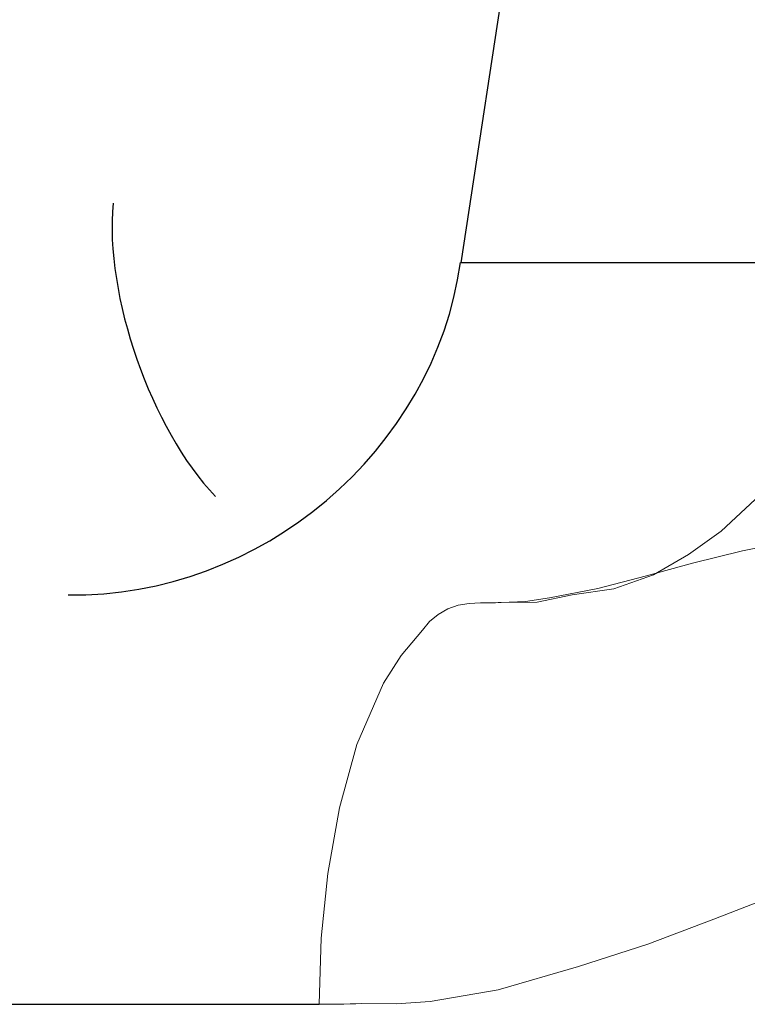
# Model space of a CAD drawing. Header units: inches. Extents: x 0 to 612, y 155 to 655.
# Tile 81 of 138: x 46.47 to 48.29, y 397.33 to 399.8. Entities that reach past the tile are written whole.
import ezdxf

# ---------------------------------------------------------------- set-up
doc = ezdxf.new("R2010")
doc.units = ezdxf.units.IN
doc.header["$MEASUREMENT"] = 0
doc.layers.add('Layer 1', color=7, linetype='Continuous')

# ---------------------------------------------------------------- blocks, each defined once
blk = doc.blocks.new('block 5547')
at = {"layer": 'Layer 1', "color": 7, "lineweight": 25}
blk.add_lwpolyline([(24.979, 397.3306), (47.2173, 397.3306)], dxfattribs=at)
blk = doc.blocks.new('block 5546')
at = {"layer": 'Layer 1'}
blk.add_blockref('block 5547', (0, 0), dxfattribs=at)
blk = doc.blocks.new('block 5545')
at = {"layer": 'Layer 1'}
blk.add_blockref('block 5546', (0, 0), dxfattribs=at)
blk = doc.blocks.new('block 5550')
at = {"layer": 'Layer 1', "lineweight": 0}
for points in [[(47.2173, 397.3306)], [(47.2319, 397.3306)]]:
    blk.add_lwpolyline(points, dxfattribs=at)
blk.add_open_spline([(47.2173, 397.3306), (47.2173, 397.3306), (47.2319, 397.3306), (47.2319, 397.3306), (47.2319, 397.3306), (47.2173, 397.3306), (47.2173, 397.3306)], degree=3, knots=[0, 0, 0, 0, 1, 1, 1, 2, 2, 2, 2], dxfattribs=at)
blk = doc.blocks.new('block 5551')
at = {"layer": 'Layer 1', "lineweight": 0}
for points in [[(47.2319, 397.3306)], [(47.2466, 397.3306)]]:
    blk.add_lwpolyline(points, dxfattribs=at)
blk.add_open_spline([(47.2319, 397.3306), (47.2319, 397.3306), (47.2466, 397.3306), (47.2466, 397.3306), (47.2466, 397.3306), (47.2319, 397.3306), (47.2319, 397.3306)], degree=3, knots=[0, 0, 0, 0, 1, 1, 1, 2, 2, 2, 2], dxfattribs=at)
blk = doc.blocks.new('block 5552')
at = {"layer": 'Layer 1', "lineweight": 0}
for points in [[(47.2466, 397.3306)], [(47.2627, 397.3306)]]:
    blk.add_lwpolyline(points, dxfattribs=at)
blk.add_open_spline([(47.2466, 397.3306), (47.2466, 397.3306), (47.2627, 397.3306), (47.2627, 397.3306), (47.2627, 397.3306), (47.2466, 397.3306), (47.2466, 397.3306)], degree=3, knots=[0, 0, 0, 0, 1, 1, 1, 2, 2, 2, 2], dxfattribs=at)
blk = doc.blocks.new('block 5553')
at = {"layer": 'Layer 1', "lineweight": 0}
for points in [[(47.2627, 397.3306)], [(47.2788, 397.3306)]]:
    blk.add_lwpolyline(points, dxfattribs=at)
blk.add_open_spline([(47.2627, 397.3306), (47.2627, 397.3306), (47.2788, 397.3306), (47.2788, 397.3306), (47.2788, 397.3306), (47.2627, 397.3306), (47.2627, 397.3306)], degree=3, knots=[0, 0, 0, 0, 1, 1, 1, 2, 2, 2, 2], dxfattribs=at)
blk = doc.blocks.new('block 5554')
at = {"layer": 'Layer 1', "lineweight": 0}
for points in [[(47.2788, 397.3306)], [(47.2949, 397.3315)]]:
    blk.add_lwpolyline(points, dxfattribs=at)
blk.add_open_spline([(47.2788, 397.3306), (47.2788, 397.3306), (47.2949, 397.3315), (47.2949, 397.3315), (47.2949, 397.3315), (47.2788, 397.3306), (47.2788, 397.3306)], degree=3, knots=[0, 0, 0, 0, 1, 1, 1, 2, 2, 2, 2], dxfattribs=at)
blk = doc.blocks.new('block 5555')
at = {"layer": 'Layer 1', "lineweight": 0}
for points in [[(47.2949, 397.3315)], [(47.3096, 397.3315)]]:
    blk.add_lwpolyline(points, dxfattribs=at)
blk.add_open_spline([(47.2949, 397.3315), (47.2949, 397.3315), (47.3096, 397.3315), (47.3096, 397.3315), (47.3096, 397.3315), (47.2949, 397.3315), (47.2949, 397.3315)], degree=3, knots=[0, 0, 0, 0, 1, 1, 1, 2, 2, 2, 2], dxfattribs=at)
blk = doc.blocks.new('block 5556')
at = {"layer": 'Layer 1', "lineweight": 0}
for points in [[(47.3096, 397.3315)], [(47.3237, 397.3325)]]:
    blk.add_lwpolyline(points, dxfattribs=at)
blk.add_open_spline([(47.3096, 397.3315), (47.3096, 397.3315), (47.3237, 397.3325), (47.3237, 397.3325), (47.3237, 397.3325), (47.3096, 397.3315), (47.3096, 397.3315)], degree=3, knots=[0, 0, 0, 0, 1, 1, 1, 2, 2, 2, 2], dxfattribs=at)
blk = doc.blocks.new('block 5549')
at = {"layer": 'Layer 1'}
for name in ['block 5550', 'block 5551', 'block 5552', 'block 5553', 'block 5554', 'block 5555', 'block 5556']:
    blk.add_blockref(name, (0, 0), dxfattribs=at)
blk = doc.blocks.new('block 5548')
at = {"layer": 'Layer 1'}
blk.add_blockref('block 5549', (0, 0), dxfattribs=at)
blk = doc.blocks.new('block 5559')
at = {"layer": 'Layer 1', "lineweight": 0}
for points in [[(47.3237, 397.3325)], [(47.4102, 397.3315)]]:
    blk.add_lwpolyline(points, dxfattribs=at)
blk.add_open_spline([(47.3237, 397.3325), (47.3237, 397.3325), (47.4102, 397.3315), (47.4102, 397.3315), (47.4102, 397.3315), (47.3237, 397.3325), (47.3237, 397.3325)], degree=3, knots=[0, 0, 0, 0, 1, 1, 1, 2, 2, 2, 2], dxfattribs=at)
blk = doc.blocks.new('block 5560')
at = {"layer": 'Layer 1', "lineweight": 0}
for points in [[(47.4102, 397.3315)], [(47.4956, 397.3379)]]:
    blk.add_lwpolyline(points, dxfattribs=at)
blk.add_open_spline([(47.4102, 397.3315), (47.4102, 397.3315), (47.4956, 397.3379), (47.4956, 397.3379), (47.4956, 397.3379), (47.4102, 397.3315), (47.4102, 397.3315)], degree=3, knots=[0, 0, 0, 0, 1, 1, 1, 2, 2, 2, 2], dxfattribs=at)
blk = doc.blocks.new('block 5561')
at = {"layer": 'Layer 1', "lineweight": 0}
for points in [[(47.6665, 397.3672)], [(47.4956, 397.3379)]]:
    blk.add_lwpolyline(points, dxfattribs=at)
blk.add_open_spline([(47.4956, 397.3379), (47.4956, 397.3379), (47.6665, 397.3672), (47.6665, 397.3672), (47.6665, 397.3672), (47.4956, 397.3379), (47.4956, 397.3379)], degree=3, knots=[0, 0, 0, 0, 1, 1, 1, 2, 2, 2, 2], dxfattribs=at)
blk = doc.blocks.new('block 5562')
at = {"layer": 'Layer 1', "lineweight": 0}
for points in [[(47.8677, 397.4253)], [(47.6665, 397.3672)]]:
    blk.add_lwpolyline(points, dxfattribs=at)
blk.add_open_spline([(47.6665, 397.3672), (47.6665, 397.3672), (47.8677, 397.4253), (47.8677, 397.4253), (47.8677, 397.4253), (47.6665, 397.3672), (47.6665, 397.3672)], degree=3, knots=[0, 0, 0, 0, 1, 1, 1, 2, 2, 2, 2], dxfattribs=at)
blk = doc.blocks.new('block 5563')
at = {"layer": 'Layer 1', "lineweight": 0}
for points in [[(48.0415, 397.4814)], [(47.8677, 397.4253)]]:
    blk.add_lwpolyline(points, dxfattribs=at)
blk.add_open_spline([(47.8677, 397.4253), (47.8677, 397.4253), (48.0415, 397.4814), (48.0415, 397.4814), (48.0415, 397.4814), (47.8677, 397.4253), (47.8677, 397.4253)], degree=3, knots=[0, 0, 0, 0, 1, 1, 1, 2, 2, 2, 2], dxfattribs=at)
blk = doc.blocks.new('block 5564')
at = {"layer": 'Layer 1', "lineweight": 0}
for points in [[(48.207, 397.5439)], [(48.0415, 397.4814)]]:
    blk.add_lwpolyline(points, dxfattribs=at)
blk.add_open_spline([(48.0415, 397.4814), (48.0415, 397.4814), (48.207, 397.5439), (48.207, 397.5439), (48.207, 397.5439), (48.0415, 397.4814), (48.0415, 397.4814)], degree=3, knots=[0, 0, 0, 0, 1, 1, 1, 2, 2, 2, 2], dxfattribs=at)
blk = doc.blocks.new('block 5565')
at = {"layer": 'Layer 1', "lineweight": 0}
for points in [[(48.4009, 397.6196)], [(48.207, 397.5439)]]:
    blk.add_lwpolyline(points, dxfattribs=at)
blk.add_open_spline([(48.207, 397.5439), (48.207, 397.5439), (48.4009, 397.6196), (48.4009, 397.6196), (48.4009, 397.6196), (48.207, 397.5439), (48.207, 397.5439)], degree=3, knots=[0, 0, 0, 0, 1, 1, 1, 2, 2, 2, 2], dxfattribs=at)
blk = doc.blocks.new('block 5566')
at = {"layer": 'Layer 1', "lineweight": 0}
for points in [[(48.561, 397.6768)], [(48.4009, 397.6196)]]:
    blk.add_lwpolyline(points, dxfattribs=at)
blk.add_open_spline([(48.4009, 397.6196), (48.4009, 397.6196), (48.561, 397.6768), (48.561, 397.6768), (48.561, 397.6768), (48.4009, 397.6196), (48.4009, 397.6196)], degree=3, knots=[0, 0, 0, 0, 1, 1, 1, 2, 2, 2, 2], dxfattribs=at)
blk = doc.blocks.new('block 5558')
at = {"layer": 'Layer 1'}
for name in ['block 5566', 'block 5565', 'block 5564', 'block 5563', 'block 5562', 'block 5561', 'block 5559', 'block 5560']:
    blk.add_blockref(name, (0, 0), dxfattribs=at)
blk = doc.blocks.new('block 5557')
at = {"layer": 'Layer 1'}
blk.add_blockref('block 5558', (0, 0), dxfattribs=at)
blk = doc.blocks.new('block 6148')
at = {"layer": 'Layer 1', "lineweight": 0}
for points in [[(48.5166, 398.5103)], [(48.3955, 398.4912)]]:
    blk.add_lwpolyline(points, dxfattribs=at)
blk.add_open_spline([(48.5166, 398.5103), (48.5166, 398.5103), (48.3955, 398.4912), (48.3955, 398.4912), (48.3955, 398.4912), (48.5166, 398.5103), (48.5166, 398.5103)], degree=3, knots=[0, 0, 0, 0, 1, 1, 1, 2, 2, 2, 2], dxfattribs=at)
blk = doc.blocks.new('block 6149')
at = {"layer": 'Layer 1', "lineweight": 0}
for points in [[(48.3955, 398.4912)], [(48.2788, 398.4673)]]:
    blk.add_lwpolyline(points, dxfattribs=at)
blk.add_open_spline([(48.3955, 398.4912), (48.3955, 398.4912), (48.2788, 398.4673), (48.2788, 398.4673), (48.2788, 398.4673), (48.3955, 398.4912), (48.3955, 398.4912)], degree=3, knots=[0, 0, 0, 0, 1, 1, 1, 2, 2, 2, 2], dxfattribs=at)
blk = doc.blocks.new('block 6150')
at = {"layer": 'Layer 1', "lineweight": 0}
for points in [[(48.2788, 398.4673)], [(48.1533, 398.437)]]:
    blk.add_lwpolyline(points, dxfattribs=at)
blk.add_open_spline([(48.2788, 398.4673), (48.2788, 398.4673), (48.1533, 398.437), (48.1533, 398.437), (48.1533, 398.437), (48.2788, 398.4673), (48.2788, 398.4673)], degree=3, knots=[0, 0, 0, 0, 1, 1, 1, 2, 2, 2, 2], dxfattribs=at)
blk = doc.blocks.new('block 6151')
at = {"layer": 'Layer 1', "lineweight": 0}
for points in [[(48.1533, 398.437)], [(48.0381, 398.4048)]]:
    blk.add_lwpolyline(points, dxfattribs=at)
blk.add_open_spline([(48.1533, 398.437), (48.1533, 398.437), (48.0381, 398.4048), (48.0381, 398.4048), (48.0381, 398.4048), (48.1533, 398.437), (48.1533, 398.437)], degree=3, knots=[0, 0, 0, 0, 1, 1, 1, 2, 2, 2, 2], dxfattribs=at)
blk = doc.blocks.new('block 6152')
at = {"layer": 'Layer 1', "lineweight": 0}
for points in [[(48.0381, 398.4048)], [(47.916, 398.3735)]]:
    blk.add_lwpolyline(points, dxfattribs=at)
blk.add_open_spline([(48.0381, 398.4048), (48.0381, 398.4048), (47.916, 398.3735), (47.916, 398.3735), (47.916, 398.3735), (48.0381, 398.4048), (48.0381, 398.4048)], degree=3, knots=[0, 0, 0, 0, 1, 1, 1, 2, 2, 2, 2], dxfattribs=at)
blk = doc.blocks.new('block 6153')
at = {"layer": 'Layer 1', "lineweight": 0}
for points in [[(47.916, 398.3735)], [(47.7949, 398.3496)]]:
    blk.add_lwpolyline(points, dxfattribs=at)
blk.add_open_spline([(47.916, 398.3735), (47.916, 398.3735), (47.7949, 398.3496), (47.7949, 398.3496), (47.7949, 398.3496), (47.916, 398.3735), (47.916, 398.3735)], degree=3, knots=[0, 0, 0, 0, 1, 1, 1, 2, 2, 2, 2], dxfattribs=at)
blk = doc.blocks.new('block 6154')
at = {"layer": 'Layer 1', "lineweight": 0}
for points in [[(47.7349, 398.3408)], [(47.7949, 398.3496)]]:
    blk.add_lwpolyline(points, dxfattribs=at)
blk.add_open_spline([(47.7949, 398.3496), (47.7949, 398.3496), (47.7349, 398.3408), (47.7349, 398.3408), (47.7349, 398.3408), (47.7949, 398.3496), (47.7949, 398.3496)], degree=3, knots=[0, 0, 0, 0, 1, 1, 1, 2, 2, 2, 2], dxfattribs=at)
blk = doc.blocks.new('block 6155')
at = {"layer": 'Layer 1', "lineweight": 0}
for points in [[(47.6738, 398.3379)], [(47.7349, 398.3408)]]:
    blk.add_lwpolyline(points, dxfattribs=at)
blk.add_open_spline([(47.7349, 398.3408), (47.7349, 398.3408), (47.6738, 398.3379), (47.6738, 398.3379), (47.6738, 398.3379), (47.7349, 398.3408), (47.7349, 398.3408)], degree=3, knots=[0, 0, 0, 0, 1, 1, 1, 2, 2, 2, 2], dxfattribs=at)
blk = doc.blocks.new('block 6147')
at = {"layer": 'Layer 1'}
for name in ['block 6148', 'block 6149', 'block 6150', 'block 6151', 'block 6152', 'block 6153', 'block 6155', 'block 6154']:
    blk.add_blockref(name, (0, 0), dxfattribs=at)
blk = doc.blocks.new('block 6146')
at = {"layer": 'Layer 1'}
blk.add_blockref('block 6147', (0, 0), dxfattribs=at)
blk = doc.blocks.new('block 6221')
at = {"layer": 'Layer 1', "color": 7, "lineweight": 25}
blk.add_open_spline([(46.7002, 399.3398), (46.6787, 399.1079), (46.7954, 398.7734), (46.957, 398.604)], degree=3, dxfattribs=at)
blk = doc.blocks.new('block 6220')
at = {"layer": 'Layer 1'}
blk.add_blockref('block 6221', (0, 0), dxfattribs=at)
blk = doc.blocks.new('block 6219')
at = {"layer": 'Layer 1'}
blk.add_blockref('block 6220', (0, 0), dxfattribs=at)
blk = doc.blocks.new('block 6320')
at = {"layer": 'Layer 1', "lineweight": 0}
for points in [[(47.6738, 398.3379)], [(47.7637, 398.3389)]]:
    blk.add_lwpolyline(points, dxfattribs=at)
blk.add_open_spline([(47.6738, 398.3379), (47.6738, 398.3379), (47.7637, 398.3389), (47.7637, 398.3389), (47.7637, 398.3389), (47.6738, 398.3379), (47.6738, 398.3379)], degree=3, knots=[0, 0, 0, 0, 1, 1, 1, 2, 2, 2, 2], dxfattribs=at)
blk = doc.blocks.new('block 6321')
at = {"layer": 'Layer 1', "lineweight": 0}
for points in [[(47.8521, 398.3574)], [(47.7637, 398.3389)]]:
    blk.add_lwpolyline(points, dxfattribs=at)
blk.add_open_spline([(47.7637, 398.3389), (47.7637, 398.3389), (47.8521, 398.3574), (47.8521, 398.3574), (47.8521, 398.3574), (47.7637, 398.3389), (47.7637, 398.3389)], degree=3, knots=[0, 0, 0, 0, 1, 1, 1, 2, 2, 2, 2], dxfattribs=at)
blk = doc.blocks.new('block 6322')
at = {"layer": 'Layer 1', "lineweight": 0}
for points in [[(47.8521, 398.3574)], [(47.9565, 398.3726)]]:
    blk.add_lwpolyline(points, dxfattribs=at)
blk.add_open_spline([(47.8521, 398.3574), (47.8521, 398.3574), (47.9565, 398.3726), (47.9565, 398.3726), (47.9565, 398.3726), (47.8521, 398.3574), (47.8521, 398.3574)], degree=3, knots=[0, 0, 0, 0, 1, 1, 1, 2, 2, 2, 2], dxfattribs=at)
blk = doc.blocks.new('block 6323')
at = {"layer": 'Layer 1', "lineweight": 0}
for points in [[(48.0562, 398.4077)], [(47.9565, 398.3726)]]:
    blk.add_lwpolyline(points, dxfattribs=at)
blk.add_open_spline([(47.9565, 398.3726), (47.9565, 398.3726), (48.0562, 398.4077), (48.0562, 398.4077), (48.0562, 398.4077), (47.9565, 398.3726), (47.9565, 398.3726)], degree=3, knots=[0, 0, 0, 0, 1, 1, 1, 2, 2, 2, 2], dxfattribs=at)
blk = doc.blocks.new('block 6324')
at = {"layer": 'Layer 1', "lineweight": 0}
for points in [[(48.1436, 398.4585)], [(48.0562, 398.4077)]]:
    blk.add_lwpolyline(points, dxfattribs=at)
blk.add_open_spline([(48.0562, 398.4077), (48.0562, 398.4077), (48.1436, 398.4585), (48.1436, 398.4585), (48.1436, 398.4585), (48.0562, 398.4077), (48.0562, 398.4077)], degree=3, knots=[0, 0, 0, 0, 1, 1, 1, 2, 2, 2, 2], dxfattribs=at)
blk = doc.blocks.new('block 6325')
at = {"layer": 'Layer 1', "lineweight": 0}
for points in [[(48.2256, 398.5166)], [(48.1436, 398.4585)]]:
    blk.add_lwpolyline(points, dxfattribs=at)
blk.add_open_spline([(48.1436, 398.4585), (48.1436, 398.4585), (48.2256, 398.5166), (48.2256, 398.5166), (48.2256, 398.5166), (48.1436, 398.4585), (48.1436, 398.4585)], degree=3, knots=[0, 0, 0, 0, 1, 1, 1, 2, 2, 2, 2], dxfattribs=at)
blk = doc.blocks.new('block 6326')
at = {"layer": 'Layer 1', "lineweight": 0}
for points in [[(48.3843, 398.6646)], [(48.2256, 398.5166)]]:
    blk.add_lwpolyline(points, dxfattribs=at)
blk.add_open_spline([(48.2256, 398.5166), (48.2256, 398.5166), (48.3843, 398.6646), (48.3843, 398.6646), (48.3843, 398.6646), (48.2256, 398.5166), (48.2256, 398.5166)], degree=3, knots=[0, 0, 0, 0, 1, 1, 1, 2, 2, 2, 2], dxfattribs=at)
blk = doc.blocks.new('block 6327')
at = {"layer": 'Layer 1', "lineweight": 0}
for points in [[(48.4487, 398.7412)], [(48.3843, 398.6646)]]:
    blk.add_lwpolyline(points, dxfattribs=at)
blk.add_open_spline([(48.3843, 398.6646), (48.3843, 398.6646), (48.4487, 398.7412), (48.4487, 398.7412), (48.4487, 398.7412), (48.3843, 398.6646), (48.3843, 398.6646)], degree=3, knots=[0, 0, 0, 0, 1, 1, 1, 2, 2, 2, 2], dxfattribs=at)
blk = doc.blocks.new('block 6328')
at = {"layer": 'Layer 1', "lineweight": 0}
for points in [[(48.5049, 398.8232)], [(48.4487, 398.7412)]]:
    blk.add_lwpolyline(points, dxfattribs=at)
blk.add_open_spline([(48.4487, 398.7412), (48.4487, 398.7412), (48.5049, 398.8232), (48.5049, 398.8232), (48.5049, 398.8232), (48.4487, 398.7412), (48.4487, 398.7412)], degree=3, knots=[0, 0, 0, 0, 1, 1, 1, 2, 2, 2, 2], dxfattribs=at)
blk = doc.blocks.new('block 6329')
at = {"layer": 'Layer 1', "lineweight": 0}
for points in [[(48.5474, 398.9189)], [(48.5049, 398.8232)]]:
    blk.add_lwpolyline(points, dxfattribs=at)
blk.add_open_spline([(48.5049, 398.8232), (48.5049, 398.8232), (48.5474, 398.9189), (48.5474, 398.9189), (48.5474, 398.9189), (48.5049, 398.8232), (48.5049, 398.8232)], degree=3, knots=[0, 0, 0, 0, 1, 1, 1, 2, 2, 2, 2], dxfattribs=at)
blk = doc.blocks.new('block 6330')
at = {"layer": 'Layer 1', "lineweight": 0}
for points in [[(48.5718, 399.0215)], [(48.5474, 398.9189)]]:
    blk.add_lwpolyline(points, dxfattribs=at)
blk.add_open_spline([(48.5474, 398.9189), (48.5474, 398.9189), (48.5718, 399.0215), (48.5718, 399.0215), (48.5718, 399.0215), (48.5474, 398.9189), (48.5474, 398.9189)], degree=3, knots=[0, 0, 0, 0, 1, 1, 1, 2, 2, 2, 2], dxfattribs=at)
blk = doc.blocks.new('block 6331')
at = {"layer": 'Layer 1', "lineweight": 0}
for points in [[(48.5952, 399.1035)], [(48.5718, 399.0215)]]:
    blk.add_lwpolyline(points, dxfattribs=at)
blk.add_open_spline([(48.5718, 399.0215), (48.5718, 399.0215), (48.5952, 399.1035), (48.5952, 399.1035), (48.5952, 399.1035), (48.5718, 399.0215), (48.5718, 399.0215)], degree=3, knots=[0, 0, 0, 0, 1, 1, 1, 2, 2, 2, 2], dxfattribs=at)
blk = doc.blocks.new('block 6332')
at = {"layer": 'Layer 1', "lineweight": 0}
for points in [[(48.6069, 399.1899)], [(48.5952, 399.1035)]]:
    blk.add_lwpolyline(points, dxfattribs=at)
blk.add_open_spline([(48.5952, 399.1035), (48.5952, 399.1035), (48.6069, 399.1899), (48.6069, 399.1899), (48.6069, 399.1899), (48.5952, 399.1035), (48.5952, 399.1035)], degree=3, knots=[0, 0, 0, 0, 1, 1, 1, 2, 2, 2, 2], dxfattribs=at)
blk = doc.blocks.new('block 6319')
at = {"layer": 'Layer 1'}
for name in ['block 6332', 'block 6331', 'block 6330', 'block 6329', 'block 6328', 'block 6327', 'block 6326', 'block 6325', 'block 6324', 'block 6323', 'block 6321', 'block 6322', 'block 6320']:
    blk.add_blockref(name, (0, 0), dxfattribs=at)
blk = doc.blocks.new('block 6318')
at = {"layer": 'Layer 1'}
blk.add_blockref('block 6319', (0, 0), dxfattribs=at)
blk = doc.blocks.new('block 6499')
at = {"layer": 'Layer 1', "lineweight": 0}
for points in [[(47.2227, 397.4966)], [(47.2173, 397.3306)]]:
    blk.add_lwpolyline(points, dxfattribs=at)
blk.add_open_spline([(47.2173, 397.3306), (47.2173, 397.3306), (47.2227, 397.4966), (47.2227, 397.4966), (47.2227, 397.4966), (47.2173, 397.3306), (47.2173, 397.3306)], degree=3, knots=[0, 0, 0, 0, 1, 1, 1, 2, 2, 2, 2], dxfattribs=at)
blk = doc.blocks.new('block 6500')
at = {"layer": 'Layer 1', "lineweight": 0}
for points in [[(47.2393, 397.6582)], [(47.2227, 397.4966)]]:
    blk.add_lwpolyline(points, dxfattribs=at)
blk.add_open_spline([(47.2227, 397.4966), (47.2227, 397.4966), (47.2393, 397.6582), (47.2393, 397.6582), (47.2393, 397.6582), (47.2227, 397.4966), (47.2227, 397.4966)], degree=3, knots=[0, 0, 0, 0, 1, 1, 1, 2, 2, 2, 2], dxfattribs=at)
blk = doc.blocks.new('block 6501')
at = {"layer": 'Layer 1', "lineweight": 0}
for points in [[(47.2686, 397.8232)], [(47.2393, 397.6582)]]:
    blk.add_lwpolyline(points, dxfattribs=at)
blk.add_open_spline([(47.2393, 397.6582), (47.2393, 397.6582), (47.2686, 397.8232), (47.2686, 397.8232), (47.2686, 397.8232), (47.2393, 397.6582), (47.2393, 397.6582)], degree=3, knots=[0, 0, 0, 0, 1, 1, 1, 2, 2, 2, 2], dxfattribs=at)
blk = doc.blocks.new('block 6502')
at = {"layer": 'Layer 1', "lineweight": 0}
for points in [[(47.312, 397.9819)], [(47.2686, 397.8232)]]:
    blk.add_lwpolyline(points, dxfattribs=at)
blk.add_open_spline([(47.2686, 397.8232), (47.2686, 397.8232), (47.312, 397.9819), (47.312, 397.9819), (47.312, 397.9819), (47.2686, 397.8232), (47.2686, 397.8232)], degree=3, knots=[0, 0, 0, 0, 1, 1, 1, 2, 2, 2, 2], dxfattribs=at)
blk = doc.blocks.new('block 6503')
at = {"layer": 'Layer 1', "lineweight": 0}
for points in [[(47.3784, 398.1362)], [(47.312, 397.9819)]]:
    blk.add_lwpolyline(points, dxfattribs=at)
blk.add_open_spline([(47.312, 397.9819), (47.312, 397.9819), (47.3784, 398.1362), (47.3784, 398.1362), (47.3784, 398.1362), (47.312, 397.9819), (47.312, 397.9819)], degree=3, knots=[0, 0, 0, 0, 1, 1, 1, 2, 2, 2, 2], dxfattribs=at)
blk = doc.blocks.new('block 6504')
at = {"layer": 'Layer 1', "lineweight": 0}
for points in [[(47.4229, 398.2051)], [(47.3784, 398.1362)]]:
    blk.add_lwpolyline(points, dxfattribs=at)
blk.add_open_spline([(47.3784, 398.1362), (47.3784, 398.1362), (47.4229, 398.2051), (47.4229, 398.2051), (47.4229, 398.2051), (47.3784, 398.1362), (47.3784, 398.1362)], degree=3, knots=[0, 0, 0, 0, 1, 1, 1, 2, 2, 2, 2], dxfattribs=at)
blk = doc.blocks.new('block 6505')
at = {"layer": 'Layer 1', "lineweight": 0}
for points in [[(47.4766, 398.2686)], [(47.4229, 398.2051)]]:
    blk.add_lwpolyline(points, dxfattribs=at)
blk.add_open_spline([(47.4229, 398.2051), (47.4229, 398.2051), (47.4766, 398.2686), (47.4766, 398.2686), (47.4766, 398.2686), (47.4229, 398.2051), (47.4229, 398.2051)], degree=3, knots=[0, 0, 0, 0, 1, 1, 1, 2, 2, 2, 2], dxfattribs=at)
blk = doc.blocks.new('block 6506')
at = {"layer": 'Layer 1', "lineweight": 0}
for points in [[(47.4941, 398.2905)], [(47.4766, 398.2686)]]:
    blk.add_lwpolyline(points, dxfattribs=at)
blk.add_open_spline([(47.4766, 398.2686), (47.4766, 398.2686), (47.4941, 398.2905), (47.4941, 398.2905), (47.4941, 398.2905), (47.4766, 398.2686), (47.4766, 398.2686)], degree=3, knots=[0, 0, 0, 0, 1, 1, 1, 2, 2, 2, 2], dxfattribs=at)
blk = doc.blocks.new('block 6507')
at = {"layer": 'Layer 1', "lineweight": 0}
for points in [[(47.5156, 398.3076)], [(47.4941, 398.2905)]]:
    blk.add_lwpolyline(points, dxfattribs=at)
blk.add_open_spline([(47.4941, 398.2905), (47.4941, 398.2905), (47.5156, 398.3076), (47.5156, 398.3076), (47.5156, 398.3076), (47.4941, 398.2905), (47.4941, 398.2905)], degree=3, knots=[0, 0, 0, 0, 1, 1, 1, 2, 2, 2, 2], dxfattribs=at)
blk = doc.blocks.new('block 6508')
at = {"layer": 'Layer 1', "lineweight": 0}
for points in [[(47.5156, 398.3076)], [(47.54, 398.3218)]]:
    blk.add_lwpolyline(points, dxfattribs=at)
blk.add_open_spline([(47.5156, 398.3076), (47.5156, 398.3076), (47.54, 398.3218), (47.54, 398.3218), (47.54, 398.3218), (47.5156, 398.3076), (47.5156, 398.3076)], degree=3, knots=[0, 0, 0, 0, 1, 1, 1, 2, 2, 2, 2], dxfattribs=at)
blk = doc.blocks.new('block 6509')
at = {"layer": 'Layer 1', "lineweight": 0}
for points in [[(47.5659, 398.3315)], [(47.54, 398.3218)]]:
    blk.add_lwpolyline(points, dxfattribs=at)
blk.add_open_spline([(47.54, 398.3218), (47.54, 398.3218), (47.5659, 398.3315), (47.5659, 398.3315), (47.5659, 398.3315), (47.54, 398.3218), (47.54, 398.3218)], degree=3, knots=[0, 0, 0, 0, 1, 1, 1, 2, 2, 2, 2], dxfattribs=at)
blk = doc.blocks.new('block 6510')
at = {"layer": 'Layer 1', "lineweight": 0}
for points in [[(47.5659, 398.3315)], [(47.5933, 398.3354)]]:
    blk.add_lwpolyline(points, dxfattribs=at)
blk.add_open_spline([(47.5659, 398.3315), (47.5659, 398.3315), (47.5933, 398.3354), (47.5933, 398.3354), (47.5933, 398.3354), (47.5659, 398.3315), (47.5659, 398.3315)], degree=3, knots=[0, 0, 0, 0, 1, 1, 1, 2, 2, 2, 2], dxfattribs=at)
blk = doc.blocks.new('block 6511')
at = {"layer": 'Layer 1', "lineweight": 0}
for points in [[(47.5933, 398.3354)], [(47.6216, 398.3369)]]:
    blk.add_lwpolyline(points, dxfattribs=at)
blk.add_open_spline([(47.5933, 398.3354), (47.5933, 398.3354), (47.6216, 398.3369), (47.6216, 398.3369), (47.6216, 398.3369), (47.5933, 398.3354), (47.5933, 398.3354)], degree=3, knots=[0, 0, 0, 0, 1, 1, 1, 2, 2, 2, 2], dxfattribs=at)
blk = doc.blocks.new('block 6498')
at = {"layer": 'Layer 1'}
for name in ['block 6509', 'block 6510', 'block 6511', 'block 6507', 'block 6508', 'block 6506', 'block 6505', 'block 6504', 'block 6503', 'block 6502', 'block 6501', 'block 6500', 'block 6499']:
    blk.add_blockref(name, (0, 0), dxfattribs=at)
blk = doc.blocks.new('block 6497')
at = {"layer": 'Layer 1'}
blk.add_blockref('block 6498', (0, 0), dxfattribs=at)
blk = doc.blocks.new('block 6514')
at = {"layer": 'Layer 1', "lineweight": 0}
for points in [[(47.6665, 398.3379)], [(47.6738, 398.3379)]]:
    blk.add_lwpolyline(points, dxfattribs=at)
blk.add_open_spline([(47.6738, 398.3379), (47.6738, 398.3379), (47.6665, 398.3379), (47.6665, 398.3379), (47.6665, 398.3379), (47.6738, 398.3379), (47.6738, 398.3379)], degree=3, knots=[0, 0, 0, 0, 1, 1, 1, 2, 2, 2, 2], dxfattribs=at)
blk = doc.blocks.new('block 6515')
at = {"layer": 'Layer 1', "lineweight": 0}
for points in [[(47.6597, 398.3369)], [(47.6665, 398.3379)]]:
    blk.add_lwpolyline(points, dxfattribs=at)
blk.add_open_spline([(47.6665, 398.3379), (47.6665, 398.3379), (47.6597, 398.3369), (47.6597, 398.3369), (47.6597, 398.3369), (47.6665, 398.3379), (47.6665, 398.3379)], degree=3, knots=[0, 0, 0, 0, 1, 1, 1, 2, 2, 2, 2], dxfattribs=at)
blk = doc.blocks.new('block 6516')
at = {"layer": 'Layer 1', "lineweight": 0}
for points in [[(47.6519, 398.3369)], [(47.6597, 398.3369)]]:
    blk.add_lwpolyline(points, dxfattribs=at)
blk.add_open_spline([(47.6597, 398.3369), (47.6597, 398.3369), (47.6519, 398.3369), (47.6519, 398.3369), (47.6519, 398.3369), (47.6597, 398.3369), (47.6597, 398.3369)], degree=3, knots=[0, 0, 0, 0, 1, 1, 1, 2, 2, 2, 2], dxfattribs=at)
blk = doc.blocks.new('block 6517')
at = {"layer": 'Layer 1', "lineweight": 0}
for points in [[(47.6436, 398.3369)], [(47.6519, 398.3369)]]:
    blk.add_lwpolyline(points, dxfattribs=at)
blk.add_open_spline([(47.6519, 398.3369), (47.6519, 398.3369), (47.6436, 398.3369), (47.6436, 398.3369), (47.6436, 398.3369), (47.6519, 398.3369), (47.6519, 398.3369)], degree=3, knots=[0, 0, 0, 0, 1, 1, 1, 2, 2, 2, 2], dxfattribs=at)
blk = doc.blocks.new('block 6518')
at = {"layer": 'Layer 1', "lineweight": 0}
for points in [[(47.6353, 398.3369)], [(47.6436, 398.3369)]]:
    blk.add_lwpolyline(points, dxfattribs=at)
blk.add_open_spline([(47.6436, 398.3369), (47.6436, 398.3369), (47.6353, 398.3369), (47.6353, 398.3369), (47.6353, 398.3369), (47.6436, 398.3369), (47.6436, 398.3369)], degree=3, knots=[0, 0, 0, 0, 1, 1, 1, 2, 2, 2, 2], dxfattribs=at)
blk = doc.blocks.new('block 6519')
at = {"layer": 'Layer 1', "lineweight": 0}
for points in [[(47.6284, 398.3369)], [(47.6353, 398.3369)]]:
    blk.add_lwpolyline(points, dxfattribs=at)
blk.add_open_spline([(47.6353, 398.3369), (47.6353, 398.3369), (47.6284, 398.3369), (47.6284, 398.3369), (47.6284, 398.3369), (47.6353, 398.3369), (47.6353, 398.3369)], degree=3, knots=[0, 0, 0, 0, 1, 1, 1, 2, 2, 2, 2], dxfattribs=at)
blk = doc.blocks.new('block 6520')
at = {"layer": 'Layer 1', "lineweight": 0}
for points in [[(47.6216, 398.3369)], [(47.6284, 398.3369)]]:
    blk.add_lwpolyline(points, dxfattribs=at)
blk.add_open_spline([(47.6284, 398.3369), (47.6284, 398.3369), (47.6216, 398.3369), (47.6216, 398.3369), (47.6216, 398.3369), (47.6284, 398.3369), (47.6284, 398.3369)], degree=3, knots=[0, 0, 0, 0, 1, 1, 1, 2, 2, 2, 2], dxfattribs=at)
blk = doc.blocks.new('block 6513')
at = {"layer": 'Layer 1'}
for name in ['block 6520', 'block 6519', 'block 6518', 'block 6517', 'block 6516', 'block 6515', 'block 6514']:
    blk.add_blockref(name, (0, 0), dxfattribs=at)
blk = doc.blocks.new('block 6512')
at = {"layer": 'Layer 1'}
blk.add_blockref('block 6513', (0, 0), dxfattribs=at)
blk = doc.blocks.new('block 6701')
at = {"layer": 'Layer 1', "color": 7, "lineweight": 25}
blk.add_open_spline([(46.5874, 398.3574), (47.0688, 398.3486), (47.5063, 398.7197), (47.5718, 399.1909)], degree=3, dxfattribs=at)
blk = doc.blocks.new('block 6700')
at = {"layer": 'Layer 1'}
blk.add_blockref('block 6701', (0, 0), dxfattribs=at)
blk = doc.blocks.new('block 6699')
at = {"layer": 'Layer 1'}
blk.add_blockref('block 6700', (0, 0), dxfattribs=at)
blk = doc.blocks.new('block 6704')
at = {"layer": 'Layer 1', "color": 7, "lineweight": 25}
blk.add_lwpolyline([(48.6069, 399.1899), (47.5723, 399.1899)], dxfattribs=at)
blk = doc.blocks.new('block 6703')
at = {"layer": 'Layer 1'}
blk.add_blockref('block 6704', (0, 0), dxfattribs=at)
blk = doc.blocks.new('block 6702')
at = {"layer": 'Layer 1'}
blk.add_blockref('block 6703', (0, 0), dxfattribs=at)
blk = doc.blocks.new('block 6758')
at = {"layer": 'Layer 1', "color": 7, "lineweight": 25}
blk.add_lwpolyline([(49.3164, 410.6348), (47.5723, 399.1899)], dxfattribs=at)
blk = doc.blocks.new('block 6757')
at = {"layer": 'Layer 1'}
blk.add_blockref('block 6758', (0, 0), dxfattribs=at)
blk = doc.blocks.new('block 6756')
at = {"layer": 'Layer 1'}
blk.add_blockref('block 6757', (0, 0), dxfattribs=at)
blk = doc.blocks.new('block 921')
at = {"layer": 'Layer 1'}
for name in ['block 6756', 'block 6219', 'block 6699', 'block 6702', 'block 6318', 'block 6146', 'block 6497', 'block 6512', 'block 5557', 'block 5545', 'block 5548']:
    blk.add_blockref(name, (0, 0), dxfattribs=at)
blk = doc.blocks.new('block 920')
at = {"layer": 'Layer 1'}
blk.add_blockref('block 921', (0, 0), dxfattribs=at)
blk = doc.blocks.new('block 2')
at = {"layer": 'Layer 1'}
blk.add_blockref('block 920', (0, 0), dxfattribs=at)

msp = doc.modelspace()

# ---------------------------------------------------------------- block references
at = {"layer": 'Layer 1'}
msp.add_blockref('block 2', (0, 0), dxfattribs=at)

doc.saveas('drawing.dxf')
